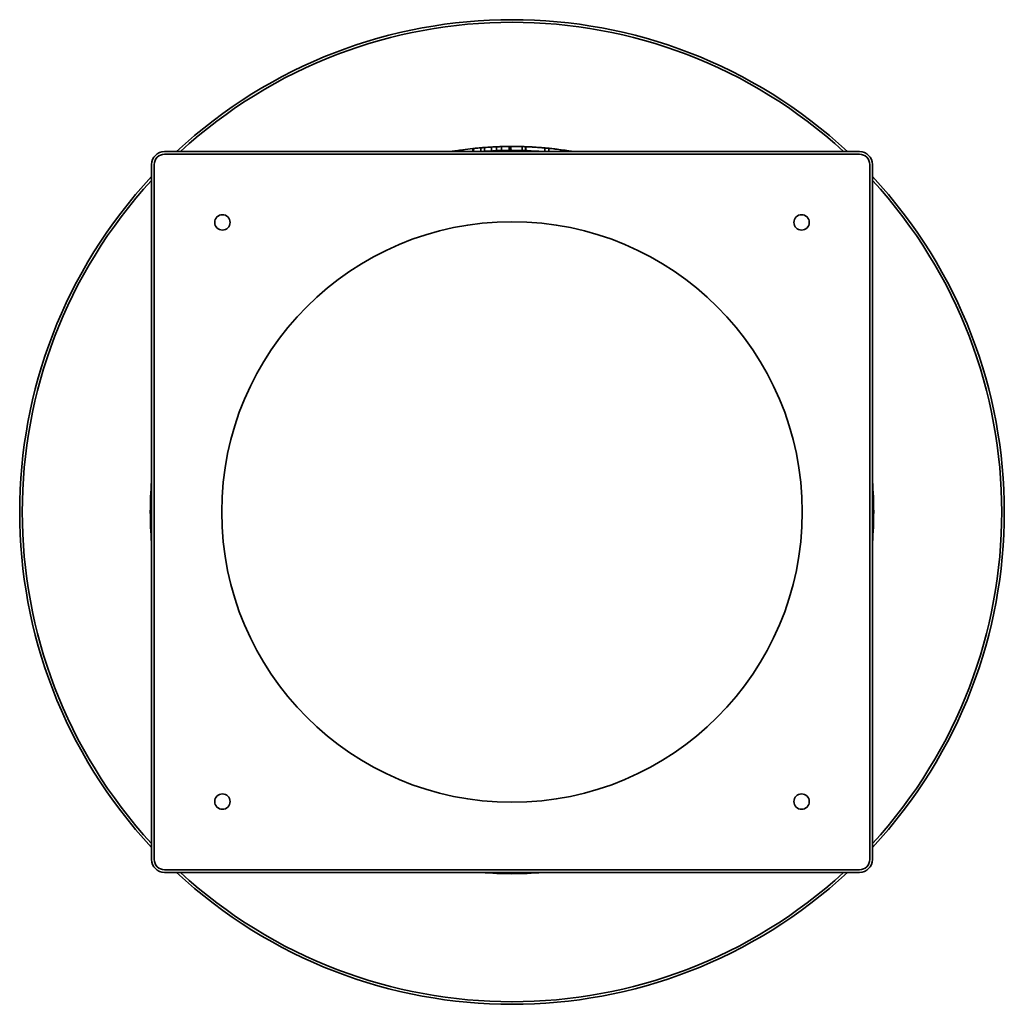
# Model space of a CAD drawing. Header units: millimetres. Extents: x 247 to 1012, y 63 to 828.
import ezdxf

# ---------------------------------------------------------------- set-up
doc = ezdxf.new("R2010")
doc.units = ezdxf.units.MM
doc.header["$LTSCALE"] = 3
doc.layers.add('Krawędzie widoczne(ISO)', color=7, linetype='Continuous', lineweight=35, true_color=0x262659)

msp = doc.modelspace()

# ---------------------------------------------------------------- linework, layer by layer
at = {"layer": 'Krawędzie widoczne(ISO)'}
for p, q in [((591.72, 726.91), (591.72, 725.5)), ((599.45, 727.85), (599.45, 725.5)), ((600.11, 727.92), (600.11, 725.5)), ((605.82, 728.47), (605.82, 725.5)), ((608.53, 728.69), (608.53, 725.68)), ((614.09, 729.05), (614.09, 726.05)), ((618.02, 729.25), (618.02, 726.24)), ((621.88, 729.38), (621.88, 726.38)), ((627.68, 729.49), (627.68, 726.49)), ((629, 729.5), (629, 726.5)), ((637.89, 729.39), (637.89, 726.39)), ((640.36, 729.31), (640.36, 726.31)), ((640.76, 729.3), (640.76, 726.29)), ((655.61, 728.34), (655.61, 725.5)), ((658.51, 728.07), (658.51, 725.5)), ((900, 725.5), (360, 725.5)), ((360, 723.5), (900, 723.5)), ((585.24, 725.95), (585.24, 725.5)), ((586.73, 726.18), (586.73, 725.5)), ((673.18, 726.2), (673.18, 725.5)), ((676.03, 725.74), (676.03, 725.5)), ((350, 715.5), (350, 175.5)), ((352, 175.5), (352, 715.5)), ((908, 715.5), (908, 175.5)), ((910, 175.5), (910, 715.5)), ((900, 167.5), (360, 167.5)), ((360, 165.5), (900, 165.5))]:
    msp.add_line(p, q, dxfattribs=at)
for centre, radius in [((405, 670.5), 6), ((855, 670.5), 6), ((630, 445.5), 225.54), ((405, 220.5), 6), ((855, 220.5), 6)]:
    msp.add_circle(centre, radius, dxfattribs=at)
for centre, radius, start, end in [((630, 445.5), 382.5, 47.05652, 132.94348), ((630, 445.5), 380.5, 47.3809, 132.6191), ((630, 445.5), 380.5, 47.38131, 132.61869), ((630, 445.5), 284, 97.74652, 98.76418), ((630, 445.5), 284, 96.17521, 97.74652), ((630, 445.5), 284, 96.04038, 96.17521), ((630, 445.5), 284, 93.21233, 94.33632), ((630, 445.5), 284, 92.4168, 93.21233), ((630, 445.5), 284, 91.6381, 92.4168), ((630, 445.5), 284, 90.4673, 91.6381), ((630, 445.5), 284, 88.40712, 90.20244), ((630, 445.5), 284, 87.82806, 87.90979), ((360, 715.5), 10, 90, 180), ((360, 715.5), 8, 90, 180), ((630, 445.5), 284, 99.06868, 99.62763), ((630, 445.5), 281, 90, 94.83519), ((630, 445.5), 281, 85.16481, 90), ((630, 445.5), 284, 80.67238, 81.2551), ((900, 715.5), 10, 0, 90), ((900, 715.5), 8, 0, 90), ((630, 445.5), 382.5, 137.05652, 222.94348), ((630, 445.5), 382.5, 317.05652, 42.94348), ((630, 445.5), 380.5, 137.3809, 222.6191), ((630, 445.5), 380.5, 137.38131, 222.61869), ((630, 445.5), 380.5, 317.3809, 42.6191), ((630, 445.5), 380.5, 317.38131, 42.61869), ((630, 445.5), 281, 175.16481, 184.83519), ((630, 445.5), 281, 355.16481, 4.83519), ((360, 175.5), 10, 180, 270), ((360, 175.5), 8, 180, 270), ((900, 175.5), 8, 270, 0), ((900, 175.5), 10, 270, 0), ((630, 445.5), 382.5, 227.05652, 312.94348), ((630, 445.5), 380.5, 227.3809, 312.6191), ((630, 445.5), 380.5, 227.38131, 312.61869), ((630, 445.5), 281, 265.16481, 274.83519)]:
    msp.add_arc(centre, radius, start, end, dxfattribs=at)
for points, knots in [([(600.11, 727.92), (600.79, 727.99), (602.27, 728.15), (604.29, 728.33), (604.98, 728.4), (605.42, 728.43), (605.62, 728.45), (605.82, 728.47)], [-0.3181342, -0.3181342, -0.3181342, -0.3181342, -0.1603958, -0.1603958, -0.0674938, -0.0674938, 0, 0, 0, 0]), ([(605.82, 728.47), (605.94, 728.48), (606.08, 728.49), (606.28, 728.51), (606.34, 728.51), (606.4, 728.52)], [-0.0613355, -0.0613355, -0.0613355, -0.0613355, -0.01880798, -0.01880798, 0, 0, 0, 0]), ([(606.4, 728.52), (606.47, 728.52), (606.53, 728.53), (606.66, 728.54), (606.72, 728.54), (606.83, 728.55), (606.89, 728.56), (607.1, 728.58), (607.36, 728.6), (607.77, 728.63), (607.91, 728.64), (608.27, 728.67), (608.39, 728.68), (608.53, 728.69)], [-1.128402, -1.128402, -1.128402, -1.128402, -0.979726, -0.979726, -0.823834, -0.823834, -0.701331, -0.701331, -0.246815, -0.246815, -0.14379, -0.14379, -0.096457, -0.096457, -0.096457, -0.096457]), ([(627.68, 729.49), (627.9, 729.49), (628.12, 729.49), (628.54, 729.5), (628.76, 729.5), (629, 729.5)], [-1.8397609, -1.8397609, -1.8397609, -1.8397609, -1.7686798, -1.7686798, -1.6996295, -1.6996295, -1.6996295, -1.6996295]), ([(637.9, 729.39), (638.42, 729.38), (638.8, 729.36), (639.9, 729.33), (640.36, 729.31), (640.36, 729.31)], [-0.9084245, -0.9084245, -0.9084245, -0.9084245, -0.6843226, -0.6843226, 0, 0, 0, 0]), ([(640.76, 729.3), (641.53, 729.27), (642.92, 729.21), (645.55, 729.08), (646.54, 729.02), (647.49, 728.96)], [-0.7976577, -0.7976577, -0.7976577, -0.7976577, -0.2859877, -0.2859877, 0, 0, 0, 0]), ([(647.49, 728.96), (648.3, 728.91), (649.13, 728.86), (650.3, 728.77), (651.03, 728.72), (652.43, 728.61), (652.98, 728.57), (653.47, 728.53)], [-1.041061, -1.041061, -1.041061, -1.041061, -0.461801, -0.461801, -0.190346, -0.190346, 0, 0, 0, 0]), ([(653.47, 728.53), (653.92, 728.49), (654.32, 728.46), (654.96, 728.4), (655.2, 728.38), (655.53, 728.35), (655.61, 728.34), (655.61, 728.34)], [-0.53913, -0.53913, -0.53913, -0.53913, -0.3656242, -0.3656242, -0.1919375, -0.1919375, 0, 0, 0, 0]), ([(658.51, 728.07), (659.24, 727.99), (660.58, 727.85), (663.16, 727.56), (664.1, 727.45), (665.01, 727.33)], [-0.7865792, -0.7865792, -0.7865792, -0.7865792, -0.2744398, -0.2744398, 0, 0, 0, 0]), ([(665.01, 727.33), (665.84, 727.23), (666.69, 727.12), (667.85, 726.97), (668.59, 726.87), (670.03, 726.67), (670.57, 726.59), (671.05, 726.52)], [-1.163464, -1.163464, -1.163464, -1.163464, -0.487399, -0.487399, -0.197798, -0.197798, 0, 0, 0, 0]), ([(585.24, 725.95), (585.3, 725.96), (585.38, 725.97), (585.87, 726.05), (586.29, 726.12), (586.66, 726.17), (586.69, 726.18), (586.73, 726.18)], [-0.3029258, -0.3029258, -0.3029258, -0.3029258, -0.2838673, -0.2838673, -0.1786693, -0.1786693, -0.1675886, -0.1675886, -0.1675886, -0.1675886]), ([(671.05, 726.52), (671.51, 726.45), (671.9, 726.39), (672.58, 726.29), (672.8, 726.26), (673.1, 726.21), (673.18, 726.2), (673.18, 726.2)], [-0.514944, -0.514944, -0.514944, -0.514944, -0.3690779, -0.3690779, -0.2046138, -0.2046138, 0, 0, 0, 0])]:
    msp.add_open_spline(points, degree=3, knots=knots, dxfattribs=at)
for points in [[(655.61, 728.34), (656.05, 728.3), (656.47, 728.26), (656.86, 728.23)], [(656.86, 728.23), (657.36, 728.18), (657.93, 728.12), (658.51, 728.06)], [(676.03, 725.74), (676.38, 725.69), (676.88, 725.61), (677.5, 725.5)]]:
    msp.add_open_spline(points, degree=3, dxfattribs=at)

doc.saveas('drawing.dxf')
